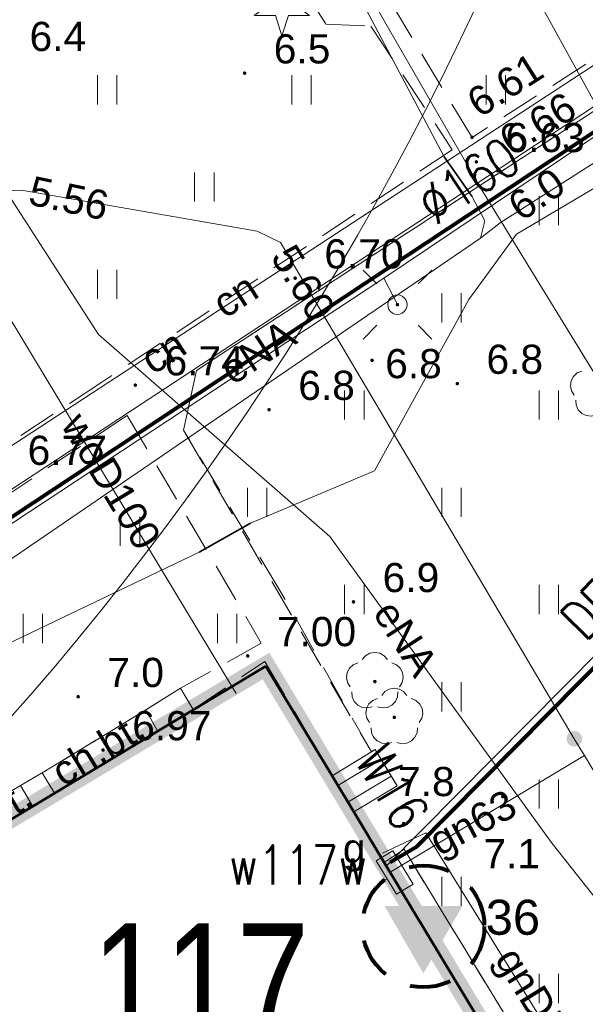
# Model space of a CAD drawing. Extents: x 5474185 to 5474933, y 5916077 to 5916824.
# Tile 175 of 256: x 5474675 to 5474689, y 5916253 to 5916278. Entities that reach past the tile are written whole.
import ezdxf
from ezdxf.enums import TextEntityAlignment as Align

# ---------------------------------------------------------------- set-up
doc = ezdxf.new("R2010")
doc.units = 0
doc.linetypes.add('216-500', pattern=[2.5, 1.5, -1])
doc.linetypes.add('PRZER2-1', pattern=[1.5, 1, -0.5])
for name, color, linetype, lineweight in [('GESBZO', 253, 'CONTINUOUS', 50), ('GESSCH', 253, 'CONTINUOUS', 18), ('GSPRDI', 253, 'CONTINUOUS', 18), ('GSPRDL', 253, 'CONTINUOUS', 18), ('GSPSHB', 253, 'CONTINUOUS', 18), ('GSPSHB_O', 253, 'CONTINUOUS', 18), ('GSPWPN', 253, 'CONTINUOUS', 13), ('GSPWPN_O', 253, 'CONTINUOUS', 13), ('GSPWPS', 253, 'CONTINUOUS', 13), ('GSPWPS_O', 253, 'CONTINUOUS', 13), ('GSSIIN', 253, 'CONTINUOUS', 18), ('GSSKOD', 253, 'CONTINUOUS', 18), ('GSSKOD_O', 253, 'CONTINUOUS', 18), ('GSSUTR', 254, 'CONTINUOUS', 18), ('GULCPR', 254, 'CONTINUOUS', 18), ('GULCPR_O', 254, 'CONTINUOUS', 18), ('GULEPR', 254, 'CONTINUOUS', 18), ('GULEPR_O', 254, 'CONTINUOUS', 18), ('GULGPR', 254, 'CONTINUOUS', 18), ('GULGPR_O', 254, 'CONTINUOUS', 18), ('GULLOB', 254, 'CONTINUOUS', 35), ('GULTPR', 254, 'CONTINUOUS', 18), ('GULWPR', 7, 'CONTINUOUS', 18), ('GULWPR_O', 254, 'CONTINUOUS', 18), ('GUPELA', 254, 'CONTINUOUS', 18), ('GUPGSG', 254, 'CONTINUOUS', 18), ('GUPGSG_O', 253, 'CONTINUOUS', 18), ('GUPGZA', 253, 'CONTINUOUS', 18), ('GUPPRZ_O', 40, 'CONTINUOUS', 18), ('IS HP zasięg', 251, 'CONTINUOUS', 20), ('IS ks', 34, 'CONTINUOUS', 40), ('IS opis', 7, 'CONTINUOUS', 20), ('IS w', 4, 'CONTINUOUS', 60), ('Sieć wodociągowa', 253, 'CONTINUOUS', 40)]:
    doc.layers.add(name, color=color, linetype=linetype, lineweight=lineweight)
doc.layers.add('I-SCIANA', color=12, linetype='CONTINUOUS')
doc.layers.add('w_Opis_PZ_2', color=7, linetype='CONTINUOUS')
doc.styles.add('Arial', font='arial.ttf')
doc.styles.get("Standard").update_dxf_attribs({"font": 'simplex.shx'})
doc.styles.add('STYLE3', font='arial.ttf', dxfattribs={"width": 0.8})

msp = doc.modelspace()

# ---------------------------------------------------------------- hatches: boundary and pattern name
at = {"layer": 'GSPRDL'}
for points in [[(5474683.82, 5916260.995), (5474683.806094, 5916260.997202), (5474683.79355, 5916261.003594), (5474683.783594, 5916261.01355), (5474683.777202, 5916261.026094), (5474683.775, 5916261.04), (5474683.777202, 5916261.053906), (5474683.783594, 5916261.06645), (5474683.79355, 5916261.076406), (5474683.806094, 5916261.082798), (5474683.82, 5916261.085), (5474683.833906, 5916261.082798), (5474683.84645, 5916261.076406), (5474683.856406, 5916261.06645), (5474683.862798, 5916261.053906), (5474683.865, 5916261.04), (5474683.862798, 5916261.026094), (5474683.856406, 5916261.01355), (5474683.84645, 5916261.003594), (5474683.833906, 5916260.997202)], [(5474684.32, 5916260.075), (5474684.306094, 5916260.077202), (5474684.29355, 5916260.083594), (5474684.283594, 5916260.09355), (5474684.277202, 5916260.106094), (5474684.275, 5916260.12), (5474684.277202, 5916260.133906), (5474684.283594, 5916260.14645), (5474684.29355, 5916260.156406), (5474684.306094, 5916260.162798), (5474684.32, 5916260.165), (5474684.333906, 5916260.162798), (5474684.34645, 5916260.156406), (5474684.356406, 5916260.14645), (5474684.362798, 5916260.133906), (5474684.365, 5916260.12), (5474684.362798, 5916260.106094), (5474684.356406, 5916260.09355), (5474684.34645, 5916260.083594), (5474684.333906, 5916260.077202)]]:
    msp.add_hatch(color=256, dxfattribs=at).paths.add_polyline_path(points)
at = {"layer": 'GSPSHB', "extrusion": (0, 0, -1)}
msp.add_hatch(color=256, dxfattribs=at).paths.add_polyline_path([(-5474685.07, 5916253.5353), (-5474686.07, 5916255.26735), (-5474684.07, 5916255.26735)])
at = {"layer": 'GSPWPN'}
for points in [[(5474680.47, 5916276.635), (5474680.458353, 5916276.636533), (5474680.4475, 5916276.641029), (5474680.43818, 5916276.64818), (5474680.431029, 5916276.6575), (5474680.426533, 5916276.668353), (5474680.425, 5916276.68), (5474680.426533, 5916276.691647), (5474680.431029, 5916276.7025), (5474680.43818, 5916276.71182), (5474680.4475, 5916276.718971), (5474680.458353, 5916276.723467), (5474680.47, 5916276.725), (5474680.481647, 5916276.723467), (5474680.4925, 5916276.718971), (5474680.50182, 5916276.71182), (5474680.508971, 5916276.7025), (5474680.513467, 5916276.691647), (5474680.515, 5916276.68), (5474680.513467, 5916276.668353), (5474680.508971, 5916276.6575), (5474680.50182, 5916276.64818), (5474680.4925, 5916276.641029), (5474680.481647, 5916276.636533)], [(5474683.75, 5916269.255), (5474683.738353, 5916269.256533), (5474683.7275, 5916269.261029), (5474683.71818, 5916269.26818), (5474683.711029, 5916269.2775), (5474683.706533, 5916269.288353), (5474683.705, 5916269.3), (5474683.706533, 5916269.311647), (5474683.711029, 5916269.3225), (5474683.71818, 5916269.33182), (5474683.7275, 5916269.338971), (5474683.738353, 5916269.343467), (5474683.75, 5916269.345), (5474683.761647, 5916269.343467), (5474683.7725, 5916269.338971), (5474683.78182, 5916269.33182), (5474683.788971, 5916269.3225), (5474683.793467, 5916269.311647), (5474683.795, 5916269.3), (5474683.793467, 5916269.288353), (5474683.788971, 5916269.2775), (5474683.78182, 5916269.26818), (5474683.7725, 5916269.261029), (5474683.761647, 5916269.256533)], [(5474685.94, 5916268.655), (5474685.928353, 5916268.656533), (5474685.9175, 5916268.661029), (5474685.90818, 5916268.66818), (5474685.901029, 5916268.6775), (5474685.896533, 5916268.688353), (5474685.895, 5916268.7), (5474685.896533, 5916268.711647), (5474685.901029, 5916268.7225), (5474685.90818, 5916268.73182), (5474685.9175, 5916268.738971), (5474685.928353, 5916268.743467), (5474685.94, 5916268.745), (5474685.951647, 5916268.743467), (5474685.9625, 5916268.738971), (5474685.97182, 5916268.73182), (5474685.978971, 5916268.7225), (5474685.983467, 5916268.711647), (5474685.985, 5916268.7), (5474685.983467, 5916268.688353), (5474685.978971, 5916268.6775), (5474685.97182, 5916268.66818), (5474685.9625, 5916268.661029), (5474685.951647, 5916268.656533)], [(5474681.1, 5916267.985), (5474681.088353, 5916267.986533), (5474681.0775, 5916267.991029), (5474681.06818, 5916267.99818), (5474681.061029, 5916268.0075), (5474681.056533, 5916268.018353), (5474681.055, 5916268.03), (5474681.056533, 5916268.041647), (5474681.061029, 5916268.0525), (5474681.06818, 5916268.06182), (5474681.0775, 5916268.068971), (5474681.088353, 5916268.073467), (5474681.1, 5916268.075), (5474681.111647, 5916268.073467), (5474681.1225, 5916268.068971), (5474681.13182, 5916268.06182), (5474681.138971, 5916268.0525), (5474681.143467, 5916268.041647), (5474681.145, 5916268.03), (5474681.143467, 5916268.018353), (5474681.138971, 5916268.0075), (5474681.13182, 5916267.99818), (5474681.1225, 5916267.991029), (5474681.111647, 5916267.986533)], [(5474683.27, 5916263.045), (5474683.258353, 5916263.046533), (5474683.2475, 5916263.051029), (5474683.23818, 5916263.05818), (5474683.231029, 5916263.0675), (5474683.226533, 5916263.078353), (5474683.225, 5916263.09), (5474683.226533, 5916263.101647), (5474683.231029, 5916263.1125), (5474683.23818, 5916263.12182), (5474683.2475, 5916263.128971), (5474683.258353, 5916263.133467), (5474683.27, 5916263.135), (5474683.281647, 5916263.133467), (5474683.2925, 5916263.128971), (5474683.30182, 5916263.12182), (5474683.308971, 5916263.1125), (5474683.313467, 5916263.101647), (5474683.315, 5916263.09), (5474683.313467, 5916263.078353), (5474683.308971, 5916263.0675), (5474683.30182, 5916263.05818), (5474683.2925, 5916263.051029), (5474683.281647, 5916263.046533)], [(5474676.19, 5916260.605), (5474676.178353, 5916260.606533), (5474676.1675, 5916260.611029), (5474676.15818, 5916260.61818), (5474676.151029, 5916260.6275), (5474676.146533, 5916260.638353), (5474676.145, 5916260.65), (5474676.146533, 5916260.661647), (5474676.151029, 5916260.6725), (5474676.15818, 5916260.68182), (5474676.1675, 5916260.688971), (5474676.178353, 5916260.693467), (5474676.19, 5916260.695), (5474676.201647, 5916260.693467), (5474676.2125, 5916260.688971), (5474676.22182, 5916260.68182), (5474676.228971, 5916260.6725), (5474676.233467, 5916260.661647), (5474676.235, 5916260.65), (5474676.233467, 5916260.638353), (5474676.228971, 5916260.6275), (5474676.22182, 5916260.61818), (5474676.2125, 5916260.611029), (5474676.201647, 5916260.606533)], [(5474687.11, 5916258.035), (5474687.098353, 5916258.036533), (5474687.0875, 5916258.041029), (5474687.07818, 5916258.04818), (5474687.071029, 5916258.0575), (5474687.066533, 5916258.068353), (5474687.065, 5916258.08), (5474687.066533, 5916258.091647), (5474687.071029, 5916258.1025), (5474687.07818, 5916258.11182), (5474687.0875, 5916258.118971), (5474687.098353, 5916258.123467), (5474687.11, 5916258.125), (5474687.121647, 5916258.123467), (5474687.1325, 5916258.118971), (5474687.14182, 5916258.11182), (5474687.148971, 5916258.1025), (5474687.153467, 5916258.091647), (5474687.155, 5916258.08), (5474687.153467, 5916258.068353), (5474687.148971, 5916258.0575), (5474687.14182, 5916258.04818), (5474687.1325, 5916258.041029), (5474687.121647, 5916258.036533)], [(5474684.56, 5916257.345), (5474684.548353, 5916257.346533), (5474684.5375, 5916257.351029), (5474684.52818, 5916257.35818), (5474684.521029, 5916257.3675), (5474684.516533, 5916257.378353), (5474684.515, 5916257.39), (5474684.516533, 5916257.401647), (5474684.521029, 5916257.4125), (5474684.52818, 5916257.42182), (5474684.5375, 5916257.428971), (5474684.548353, 5916257.433467), (5474684.56, 5916257.435), (5474684.571647, 5916257.433467), (5474684.5825, 5916257.428971), (5474684.59182, 5916257.42182), (5474684.598971, 5916257.4125), (5474684.603467, 5916257.401647), (5474684.605, 5916257.39), (5474684.603467, 5916257.378353), (5474684.598971, 5916257.3675), (5474684.59182, 5916257.35818), (5474684.5825, 5916257.351029), (5474684.571647, 5916257.346533)]]:
    msp.add_hatch(color=256, dxfattribs=at).paths.add_polyline_path(points)
at = {"layer": 'GSPWPS'}
for points in [[(5474686.32, 5916274.985), (5474686.308353, 5916274.986533), (5474686.2975, 5916274.991029), (5474686.28818, 5916274.99818), (5474686.281029, 5916275.0075), (5474686.276533, 5916275.018353), (5474686.275, 5916275.03), (5474686.276533, 5916275.041647), (5474686.281029, 5916275.0525), (5474686.28818, 5916275.06182), (5474686.2975, 5916275.068971), (5474686.308353, 5916275.073467), (5474686.32, 5916275.075), (5474686.331647, 5916275.073467), (5474686.3425, 5916275.068971), (5474686.35182, 5916275.06182), (5474686.358971, 5916275.0525), (5474686.363467, 5916275.041647), (5474686.365, 5916275.03), (5474686.363467, 5916275.018353), (5474686.358971, 5916275.0075), (5474686.35182, 5916274.99818), (5474686.3425, 5916274.991029), (5474686.331647, 5916274.986533)], [(5474686.43, 5916274.355), (5474686.418353, 5916274.356533), (5474686.4075, 5916274.361029), (5474686.39818, 5916274.36818), (5474686.391029, 5916274.3775), (5474686.386533, 5916274.388353), (5474686.385, 5916274.4), (5474686.386533, 5916274.411647), (5474686.391029, 5916274.4225), (5474686.39818, 5916274.43182), (5474686.4075, 5916274.438971), (5474686.418353, 5916274.443467), (5474686.43, 5916274.445), (5474686.441647, 5916274.443467), (5474686.4525, 5916274.438971), (5474686.46182, 5916274.43182), (5474686.468971, 5916274.4225), (5474686.473467, 5916274.411647), (5474686.475, 5916274.4), (5474686.473467, 5916274.388353), (5474686.468971, 5916274.3775), (5474686.46182, 5916274.36818), (5474686.4525, 5916274.361029), (5474686.441647, 5916274.356533)], [(5474686.98, 5916274.125), (5474686.968353, 5916274.126533), (5474686.9575, 5916274.131029), (5474686.94818, 5916274.13818), (5474686.941029, 5916274.1475), (5474686.936533, 5916274.158353), (5474686.935, 5916274.17), (5474686.936533, 5916274.181647), (5474686.941029, 5916274.1925), (5474686.94818, 5916274.20182), (5474686.9575, 5916274.208971), (5474686.968353, 5916274.213467), (5474686.98, 5916274.215), (5474686.991647, 5916274.213467), (5474687.0025, 5916274.208971), (5474687.01182, 5916274.20182), (5474687.018971, 5916274.1925), (5474687.023467, 5916274.181647), (5474687.025, 5916274.17), (5474687.023467, 5916274.158353), (5474687.018971, 5916274.1475), (5474687.01182, 5916274.13818), (5474687.0025, 5916274.131029), (5474686.991647, 5916274.126533)], [(5474681.77, 5916271.365), (5474681.758353, 5916271.366533), (5474681.7475, 5916271.371029), (5474681.73818, 5916271.37818), (5474681.731029, 5916271.3875), (5474681.726533, 5916271.398353), (5474681.725, 5916271.41), (5474681.726533, 5916271.421647), (5474681.731029, 5916271.4325), (5474681.73818, 5916271.44182), (5474681.7475, 5916271.448971), (5474681.758353, 5916271.453467), (5474681.77, 5916271.455), (5474681.781647, 5916271.453467), (5474681.7925, 5916271.448971), (5474681.80182, 5916271.44182), (5474681.808971, 5916271.4325), (5474681.813467, 5916271.421647), (5474681.815, 5916271.41), (5474681.813467, 5916271.398353), (5474681.808971, 5916271.3875), (5474681.80182, 5916271.37818), (5474681.7925, 5916271.371029), (5474681.781647, 5916271.366533)], [(5474677.66, 5916268.615), (5474677.648353, 5916268.616533), (5474677.6375, 5916268.621029), (5474677.62818, 5916268.62818), (5474677.621029, 5916268.6375), (5474677.616533, 5916268.648353), (5474677.615, 5916268.66), (5474677.616533, 5916268.671647), (5474677.621029, 5916268.6825), (5474677.62818, 5916268.69182), (5474677.6375, 5916268.698971), (5474677.648353, 5916268.703467), (5474677.66, 5916268.705), (5474677.671647, 5916268.703467), (5474677.6825, 5916268.698971), (5474677.69182, 5916268.69182), (5474677.698971, 5916268.6825), (5474677.703467, 5916268.671647), (5474677.705, 5916268.66), (5474677.703467, 5916268.648353), (5474677.698971, 5916268.6375), (5474677.69182, 5916268.62818), (5474677.6825, 5916268.621029), (5474677.671647, 5916268.616533)], [(5474680.55, 5916261.655), (5474680.538353, 5916261.656533), (5474680.5275, 5916261.661029), (5474680.51818, 5916261.66818), (5474680.511029, 5916261.6775), (5474680.506533, 5916261.688353), (5474680.505, 5916261.7), (5474680.506533, 5916261.711647), (5474680.511029, 5916261.7225), (5474680.51818, 5916261.73182), (5474680.5275, 5916261.738971), (5474680.538353, 5916261.743467), (5474680.55, 5916261.745), (5474680.561647, 5916261.743467), (5474680.5725, 5916261.738971), (5474680.58182, 5916261.73182), (5474680.588971, 5916261.7225), (5474680.593467, 5916261.711647), (5474680.595, 5916261.7), (5474680.593467, 5916261.688353), (5474680.588971, 5916261.6775), (5474680.58182, 5916261.66818), (5474680.5725, 5916261.661029), (5474680.561647, 5916261.656533)], [(5474676.83, 5916259.235), (5474676.818353, 5916259.236533), (5474676.8075, 5916259.241029), (5474676.79818, 5916259.24818), (5474676.791029, 5916259.2575), (5474676.786533, 5916259.268353), (5474676.785, 5916259.28), (5474676.786533, 5916259.291647), (5474676.791029, 5916259.3025), (5474676.79818, 5916259.31182), (5474676.8075, 5916259.318971), (5474676.818353, 5916259.323467), (5474676.83, 5916259.325), (5474676.841647, 5916259.323467), (5474676.8525, 5916259.318971), (5474676.86182, 5916259.31182), (5474676.868971, 5916259.3025), (5474676.873467, 5916259.291647), (5474676.875, 5916259.28), (5474676.873467, 5916259.268353), (5474676.868971, 5916259.2575), (5474676.86182, 5916259.24818), (5474676.8525, 5916259.241029), (5474676.841647, 5916259.236533)]]:
    msp.add_hatch(color=256, dxfattribs=at).paths.add_polyline_path(points)
at = {"layer": 'GUPELA', "extrusion": (0, 0, -1)}
msp.add_hatch(color=256, dxfattribs=at).paths.add_polyline_path([(-5474684.402013, 5916270.685045), (-5474684.413788, 5916270.687164), (-5474684.424849, 5916270.692483), (-5474684.433417, 5916270.699862), (-5474684.440557, 5916270.710503), (-5474684.444323, 5916270.722223), (-5474684.444986, 5916270.731113), (-5474684.443117, 5916270.742881), (-5474684.438133, 5916270.753893), (-5474684.430065, 5916270.763482), (-5474684.421281, 5916270.76965), (-5474684.411881, 5916270.773403), (-5474684.398913, 5916270.774987), (-5474684.386551, 5916270.772943), (-5474684.375521, 5916270.76776), (-5474684.365236, 5916270.758574), (-5474684.358715, 5916270.747903), (-5474684.355468, 5916270.736476), (-5474684.35539, 5916270.724091), (-5474684.35813, 5916270.71351), (-5474684.363133, 5916270.704196), (-5474684.370459, 5916270.696054), (-5474684.379534, 5916270.689923), (-5474684.39018, 5916270.686084)])
at = {"layer": 'GUPGZA'}
msp.add_hatch(color=256, dxfattribs=at).paths.add_polyline_path([(5474688.95, 5916259.37), (5474688.898236, 5916259.376815), (5474688.85, 5916259.396795), (5474688.808579, 5916259.428579), (5474688.776795, 5916259.47), (5474688.756815, 5916259.518236), (5474688.75, 5916259.57), (5474688.756815, 5916259.621764), (5474688.776795, 5916259.67), (5474688.808579, 5916259.711421), (5474688.85, 5916259.743205), (5474688.898236, 5916259.763185), (5474688.95, 5916259.77), (5474689.001764, 5916259.763185), (5474689.05, 5916259.743205), (5474689.091421, 5916259.711421), (5474689.123205, 5916259.67), (5474689.143185, 5916259.621764), (5474689.15, 5916259.57), (5474689.143185, 5916259.518236), (5474689.123205, 5916259.47), (5474689.091421, 5916259.428579), (5474689.05, 5916259.396795), (5474689.001764, 5916259.376815)])

# ---------------------------------------------------------------- linework, layer by layer
at = {"layer": 'GESBZO', "linetype": 'Continuous', "lineweight": 53}
for p, q in [((5474681.02, 5916261.44, 10.18), (5474672.98, 5916256.61, 10.18)), ((5474682.72, 5916258.62, 10.18), (5474681.02, 5916261.44, 10.18)), ((5474683.28, 5916257.69, 10.18), (5474682.72, 5916258.62, 10.18)), ((5474684.06, 5916256.39, 10.18), (5474683.28, 5916257.69, 10.18)), ((5474686.9, 5916251.68, 10.18), (5474684.06, 5916256.39, 10.18))]:
    msp.add_line(p, q, dxfattribs=at)
at = {"layer": 'GESSCH', "linetype": 'Continuous', "lineweight": 13}
for p, q in [((5474682.72, 5916258.62, 10.18), (5474683.83, 5916259.29, 10.18)), ((5474683.83, 5916259.29, 10.18), (5474684.39, 5916258.36, 10.18)), ((5474683.28, 5916257.69, 10.18), (5474682.72, 5916258.62, 10.18)), ((5474684.39, 5916258.36, 10.18), (5474683.28, 5916257.69, 10.18))]:
    msp.add_line(p, q, dxfattribs=at)
at = {"layer": 'GESSCH', "linetype": 'Continuous', "lineweight": 18, "elevation": 10.18, "flags": 128}
for points in [[(5474683.98175, 5916259.037986), (5474682.871038, 5916258.36917)], [(5474684.239675, 5916258.609647), (5474683.128962, 5916257.94083)]]:
    msp.add_lwpolyline(points, dxfattribs=at)
at = {"layer": 'GSPRDI', "elevation": 10.12, "flags": 128}
msp.add_lwpolyline([(5474681.702471, 5916278.478531), (5474682.143338, 5916278.158222), (5474681.598396, 5916278.158222), (5474681.43, 5916277.639952), (5474681.261604, 5916278.158222), (5474680.716662, 5916278.158222), (5474681.157529, 5916278.478531), (5474680.989133, 5916278.996801), (5474681.43, 5916278.676493), (5474681.870867, 5916278.996801), (5474681.702471, 5916278.478531)], close=True, dxfattribs=at)
at = {"layer": 'GSPRDL', "elevation": 10.12, "flags": 128}
for points in [[(5474688.944031, 5916268.405674), (5474688.87542, 5916268.515999), (5474688.848571, 5916268.643115), (5474688.866708, 5916268.771763), (5474688.927652, 5916268.886501), (5474689.02409, 5916268.973559), (5474689.144445, 5916269.022485)], [(5474689.511227, 5916267.893649), (5474689.385099, 5916267.862488), (5474689.255908, 5916267.876234), (5474689.139161, 5916267.933237), (5474689.048871, 5916268.026655), (5474688.995875, 5916268.145275), (5474688.986535, 5916268.274859)], [(5474683.495723, 5916261.603333), (5474683.579447, 5916261.702679), (5474683.692044, 5916261.767494), (5474683.82, 5916261.79), (5474683.947956, 5916261.767494), (5474684.060553, 5916261.702679), (5474684.144277, 5916261.603333)], [(5474683.184031, 5916260.905674), (5474683.11542, 5916261.015999), (5474683.088571, 5916261.143115), (5474683.106708, 5916261.271763), (5474683.167652, 5916261.386501), (5474683.26409, 5916261.473559), (5474683.384445, 5916261.522485)], [(5474684.255555, 5916261.522485), (5474684.37591, 5916261.473559), (5474684.472348, 5916261.386501), (5474684.533292, 5916261.271763), (5474684.551429, 5916261.143115), (5474684.52458, 5916261.015999), (5474684.455969, 5916260.905674)], [(5474683.751227, 5916260.393649), (5474683.625099, 5916260.362488), (5474683.495908, 5916260.376234), (5474683.379161, 5916260.433237), (5474683.288871, 5916260.526655), (5474683.235875, 5916260.645275), (5474683.226535, 5916260.774859)], [(5474684.413465, 5916260.774859), (5474684.404125, 5916260.645275), (5474684.351129, 5916260.526655), (5474684.260839, 5916260.433237), (5474684.144092, 5916260.376234), (5474684.014901, 5916260.362488), (5474683.888773, 5916260.393649)], [(5474683.995723, 5916260.683333), (5474684.079447, 5916260.782679), (5474684.192044, 5916260.847494), (5474684.32, 5916260.87), (5474684.447956, 5916260.847494), (5474684.560553, 5916260.782679), (5474684.644277, 5916260.683333)], [(5474683.684031, 5916259.985674), (5474683.61542, 5916260.095999), (5474683.588571, 5916260.223115), (5474683.606708, 5916260.351763), (5474683.667652, 5916260.466501), (5474683.76409, 5916260.553559), (5474683.884445, 5916260.602485)], [(5474684.755555, 5916260.602485), (5474684.87591, 5916260.553559), (5474684.972348, 5916260.466501), (5474685.033292, 5916260.351763), (5474685.051429, 5916260.223115), (5474685.02458, 5916260.095999), (5474684.955969, 5916259.985674)], [(5474684.251227, 5916259.473649), (5474684.125099, 5916259.442488), (5474683.995908, 5916259.456234), (5474683.879161, 5916259.513237), (5474683.788871, 5916259.606655), (5474683.735875, 5916259.725275), (5474683.726535, 5916259.854859)], [(5474684.913465, 5916259.854859), (5474684.904125, 5916259.725275), (5474684.851129, 5916259.606655), (5474684.760839, 5916259.513237), (5474684.644092, 5916259.456234), (5474684.514901, 5916259.442488), (5474684.388773, 5916259.473649)]]:
    msp.add_lwpolyline(points, dxfattribs=at)
at = {"layer": 'GSSIIN', "linetype": 'Continuous', "lineweight": 13}
for p, q in [((5474677.93, 5916260.31, 10.18), (5474678.82, 5916260.87, 10.18)), ((5474678.82, 5916260.87, 10.18), (5474679.15, 5916260.32, 10.18)), ((5474678.23, 5916259.77, 10.18), (5474677.93, 5916260.31, 10.18)), ((5474679.15, 5916260.32, 10.18), (5474678.23, 5916259.77, 10.18)), ((5474674.71, 5916258.37, 10.18), (5474675.26, 5916258.69, 10.18)), ((5474675.26, 5916258.69, 10.18), (5474675.58, 5916258.17, 10.18)), ((5474675.02, 5916257.83, 10.18), (5474674.71, 5916258.37, 10.18)), ((5474675.58, 5916258.17, 10.18), (5474675.02, 5916257.83, 10.18))]:
    msp.add_line(p, q, dxfattribs=at)
at = {"layer": 'GSSKOD', "linetype": 'PRZER2-1', "lineweight": 13}
for p, q in [((5474694.29, 5916280.15, 10.18), (5474686.32, 5916275.03, 10.18)), ((5474682.02, 5916278.79, 10.18), (5474682.56, 5916277.94, 10.18)), ((5474686.32, 5916275.03, 10.18), (5474684.35, 5916278.3, 10.18)), ((5474682.56, 5916277.94, 10.18), (5474683.72, 5916277.89, 10.18)), ((5474683.72, 5916277.89, 10.18), (5474685.81, 5916274.71, 10.18)), ((5474679.23, 5916269.04, 10.18), (5474692.21, 5916277.5, 10.18)), ((5474685.81, 5916274.71, 10.18), (5474676.8, 5916268.74, 10.18)), ((5474678.9, 5916267.5, 10.18), (5474679.23, 5916269.04, 10.18)), ((5474676.8, 5916268.74, 10.18), (5474669.59, 5916263.98, 10.18)), ((5474669.16, 5916262.39, 10.18), (5474677.45, 5916267.88, 10.18)), ((5474677.45, 5916267.88, 10.18), (5474680.9, 5916262.03, 10.18)), ((5474681.38, 5916263.38, 10.18), (5474678.9, 5916267.5, 10.18)), ((5474683.73, 5916259.23, 10.18), (5474681.38, 5916263.38, 10.18)), ((5474680.9, 5916262.03, 10.18), (5474678.82, 5916260.87, 10.18)), ((5474679.15, 5916260.32, 10.18), (5474680.99, 5916261.56, 10.18)), ((5474680.99, 5916261.56, 10.18), (5474682.72, 5916258.62, 10.18)), ((5474678.82, 5916260.87, 10.18), (5474679.15, 5916260.32, 10.18)), ((5474675.26, 5916258.69, 10.18), (5474677.93, 5916260.31, 10.18)), ((5474677.93, 5916260.31, 10.18), (5474678.23, 5916259.77, 10.18)), ((5474678.23, 5916259.77, 10.18), (5474675.58, 5916258.17, 10.18)), ((5474682.72, 5916258.62, 10.18), (5474683.73, 5916259.23, 10.18)), ((5474675.58, 5916258.17, 10.18), (5474675.26, 5916258.69, 10.18)), ((5474672.65, 5916257.16, 10.18), (5474674.71, 5916258.37, 10.18)), ((5474674.71, 5916258.37, 10.18), (5474675.02, 5916257.83, 10.18)), ((5474675.02, 5916257.83, 10.18), (5474672.98, 5916256.61, 10.18)), ((5474684.57, 5916256.73, 10.18), (5474684.06, 5916256.39, 10.18)), ((5474687.71, 5916251.58, 10.18), (5474684.57, 5916256.73, 10.18)), ((5474684.06, 5916256.39, 10.18), (5474686.9, 5916251.68, 10.18))]:
    msp.add_line(p, q, dxfattribs=at)
at = {"layer": 'GSSUTR', "linetype": 'PRZER2-1', "lineweight": 13}
for p, q in [((5474692.21, 5916277.5, 10.1), (5474679.23, 5916269.04, 10.1)), ((5474679.23, 5916269.04, 10.1), (5474678.9, 5916267.5, 10.1)), ((5474669.16, 5916262.39, 10.1), (5474677.45, 5916267.88, 10.1)), ((5474677.45, 5916267.88, 10.1), (5474680.9, 5916262.03, 10.1)), ((5474678.9, 5916267.5, 10.1), (5474683.73, 5916259.23, 10.1)), ((5474680.9, 5916262.03, 10.1), (5474678.82, 5916260.87, 10.1)), ((5474678.82, 5916260.87, 10.1), (5474677.93, 5916260.31, 10.1)), ((5474677.93, 5916260.31, 10.1), (5474675.26, 5916258.69, 10.1)), ((5474683.73, 5916259.23, 10.1), (5474683.83, 5916259.29, 10.1)), ((5474683.83, 5916259.29, 10.1), (5474684.39, 5916258.36, 10.1)), ((5474675.26, 5916258.69, 10.1), (5474674.71, 5916258.37, 10.1)), ((5474674.71, 5916258.37, 10.1), (5474672.65, 5916257.16, 10.1)), ((5474684.39, 5916258.36, 10.1), (5474683.28, 5916257.69, 10.1)), ((5474683.28, 5916257.69, 10.1), (5474684.06, 5916256.39, 10.1)), ((5474684.06, 5916256.39, 10.1), (5474684.57, 5916256.73, 10.1)), ((5474684.57, 5916256.73, 10.1), (5474687.71, 5916251.58, 10.1))]:
    msp.add_line(p, q, dxfattribs=at)
at = {"layer": 'GSSUTR', "elevation": 10.1, "flags": 128}
for points in [[(5474676.68334, 5916276.628045), (5474676.68334, 5916275.878045)], [(5474677.18334, 5916275.878045), (5474677.18334, 5916276.628045)], [(5474681.68334, 5916276.628045), (5474681.68334, 5916275.878045)], [(5474682.18334, 5916275.878045), (5474682.18334, 5916276.628045)], [(5474686.68334, 5916276.628045), (5474686.68334, 5916275.878045)], [(5474687.18334, 5916275.878045), (5474687.18334, 5916276.628045)], [(5474679.18334, 5916274.128045), (5474679.18334, 5916273.378045)], [(5474679.68334, 5916273.378045), (5474679.68334, 5916274.128045)], [(5474688.04334, 5916273.524198), (5474688.04334, 5916272.774198)], [(5474688.54334, 5916272.774198), (5474688.54334, 5916273.524198)], [(5474676.68334, 5916271.628045), (5474676.68334, 5916270.878045)], [(5474677.18334, 5916270.878045), (5474677.18334, 5916271.628045)], [(5474685.54334, 5916271.024198), (5474685.54334, 5916270.274198)], [(5474686.04334, 5916270.274198), (5474686.04334, 5916271.024198)], [(5474683.04334, 5916268.524198), (5474683.04334, 5916267.774198)], [(5474683.54334, 5916267.774198), (5474683.54334, 5916268.524198)], [(5474688.04334, 5916268.524198), (5474688.04334, 5916267.774198)], [(5474688.54334, 5916267.774198), (5474688.54334, 5916268.524198)], [(5474680.54334, 5916266.024198), (5474680.54334, 5916265.274198)], [(5474681.04334, 5916265.274198), (5474681.04334, 5916266.024198)], [(5474685.54334, 5916266.024198), (5474685.54334, 5916265.274198)], [(5474686.04334, 5916265.274198), (5474686.04334, 5916266.024198)], [(5474677.27334, 5916265.278426), (5474677.27334, 5916264.528426)], [(5474677.77334, 5916264.528426), (5474677.77334, 5916265.278426)], [(5474683.04334, 5916263.524198), (5474683.04334, 5916262.774198)], [(5474683.54334, 5916262.774198), (5474683.54334, 5916263.524198)], [(5474688.04334, 5916263.524198), (5474688.04334, 5916262.774198)], [(5474688.54334, 5916262.774198), (5474688.54334, 5916263.524198)], [(5474674.77334, 5916262.778426), (5474674.77334, 5916262.028426)], [(5474675.27334, 5916262.028426), (5474675.27334, 5916262.778426)], [(5474679.77334, 5916262.778426), (5474679.77334, 5916262.028426)], [(5474680.27334, 5916262.028426), (5474680.27334, 5916262.778426)], [(5474685.54334, 5916261.024198), (5474685.54334, 5916260.274198)], [(5474686.04334, 5916260.274198), (5474686.04334, 5916261.024198)], [(5474688.04334, 5916258.524198), (5474688.04334, 5916257.774198)], [(5474688.54334, 5916257.774198), (5474688.54334, 5916258.524198)], [(5474685.54334, 5916256.024198), (5474685.54334, 5916255.274198)], [(5474686.04334, 5916255.274198), (5474686.04334, 5916256.024198)], [(5474688.04334, 5916253.524198), (5474688.04334, 5916252.774198)], [(5474688.54334, 5916252.774198), (5474688.54334, 5916253.524198)]]:
    msp.add_lwpolyline(points, dxfattribs=at)
at = {"layer": 'GULCPR', "linetype": 'Continuous', "lineweight": 13}
for p, q in [((5474713.26, 5916292.45, 10.14), (5474668.32, 5916263.08, 10.14)), ((5474702.26, 5916284.23, 10.14), (5474668.65, 5916262.16, 10.14))]:
    msp.add_line(p, q, dxfattribs=at)
at = {"layer": 'GULEPR', "linetype": 'Continuous', "lineweight": 13}
for p, q in [((5474676.26, 5916291.57, 10.14), (5474686.54, 5916273.73, 10.14)), ((5474689.52, 5916275.84, 10.14), (5474682.88, 5916287.94, 10.14)), ((5474701.48, 5916283.11, 10.14), (5474684.05, 5916271.41, 10.14)), ((5474682.49, 5916280.41, 10.14), (5474685.6, 5916274.53, 10.14)), ((5474670.75, 5916279.2, 10.14), (5474676.71, 5916269.96, 10.14)), ((5474687.04, 5916272.83, 10.14), (5474695.79, 5916278.43, 10.14)), ((5474685.6, 5916274.53, 10.14), (5474686.31, 5916273.52, 10.14)), ((5474686.54, 5916273.73, 10.14), (5474693.08, 5916263.06, 10.14)), ((5474686.31, 5916273.52, 10.14), (5474686.65, 5916272.88, 10.14)), ((5474686.65, 5916272.88, 10.14), (5474686.54, 5916272.44, 10.14)), ((5474686.54, 5916272.44, 10.14), (5474687.04, 5916272.83, 10.14)), ((5474671.26, 5916262, 10.14), (5474686.54, 5916272.44, 10.14)), ((5474671.13, 5916262.9, 10.14), (5474684.05, 5916271.41, 10.14)), ((5474676.71, 5916269.96, 10.14), (5474682.66, 5916264.77, 10.14)), ((5474682.66, 5916264.77, 10.14), (5474688.38, 5916256.88, 10.14))]:
    msp.add_line(p, q, dxfattribs=at)
at = {"layer": 'GULEPR', "linetype": 'Continuous', "lineweight": 18, "elevation": 10.14, "flags": 128}
for points in [[(5474684.05, 5916271.41), (5474684.4, 5916270.73)], [(5474688.38, 5916256.88), (5474696.45, 5916246.7)]]:
    msp.add_lwpolyline(points, dxfattribs=at)
at = {"layer": 'GULGPR', "linetype": 'Continuous', "lineweight": 13}
for p, q in [((5474674.73, 5916273.67, 10.14), (5474673.59, 5916273.63, 10.14)), ((5474680.79, 5916272.62, 10.14), (5474674.73, 5916273.67, 10.14)), ((5474681.39, 5916272.33, 10.14), (5474680.79, 5916272.62, 10.14)), ((5474688.95, 5916259.57, 10.14), (5474681.39, 5916272.33, 10.14)), ((5474689.21, 5916259.14, 10.14), (5474688.95, 5916259.57, 10.14)), ((5474684.21, 5916256.14, 10.14), (5474689.21, 5916259.14, 10.14)), ((5474689.21, 5916259.14, 10.14), (5474692.46, 5916253.69, 10.14)), ((5474684.02, 5916256.63, 10.14), (5474685.13, 5916257.15, 10.14)), ((5474685.13, 5916257.15, 10.14), (5474692.75, 5916244.86, 10.14))]:
    msp.add_line(p, q, dxfattribs=at)
at = {"layer": 'GULLOB', "linetype": 'Continuous', "lineweight": 35, "elevation": 10.12, "flags": 128}
for points in [[(5474686.31, 5916273.52), (5474685.6, 5916274.53)], [(5474680.62, 5916265.11), (5474679.3, 5916264.37)]]:
    msp.add_lwpolyline(points, dxfattribs=at)
at = {"layer": 'GULTPR', "linetype": 'Continuous', "lineweight": 13}
for p, q in [((5474690.54, 5916274.37, 10.14), (5474687.46, 5916272.54, 10.14)), ((5474687.46, 5916272.54, 10.14), (5474686.24, 5916270.86, 10.14)), ((5474686.24, 5916270.86, 10.14), (5474683.81, 5916266.46, 10.14)), ((5474683.81, 5916266.46, 10.14), (5474680.62, 5916265.11, 10.14)), ((5474680.62, 5916265.11, 10.14), (5474679.3, 5916264.37, 10.14)), ((5474679.3, 5916264.37, 10.14), (5474670.88, 5916260.33, 10.14))]:
    msp.add_line(p, q, dxfattribs=at)
at = {"layer": 'GULWPR', "linetype": 'Continuous', "lineweight": 18, "elevation": 10.14, "flags": 128}
for points in [[(5474680.25, 5916260.73), (5474673.7, 5916271.57)], [(5474696.9, 5916269.2), (5474684.12, 5916256.3)]]:
    msp.add_lwpolyline(points, dxfattribs=at)
at = {"layer": 'GUPELA', "elevation": 10.15, "flags": 128}
for points in [[(5474683.516117, 5916271.613883), (5474683.86967, 5916271.26033)], [(5474685.283883, 5916271.613883), (5474684.93033, 5916271.26033)], [(5474683.516117, 5916269.846117), (5474683.86967, 5916270.19967)], [(5474685.283883, 5916269.846117), (5474684.93033, 5916270.19967)]]:
    msp.add_lwpolyline(points, dxfattribs=at)
at = {"layer": 'GUPELA', "elevation": 10.16, "flags": 128}
msp.add_lwpolyline([(5474684.4, 5916270.98), (5474684.464705, 5916270.971481), (5474684.525, 5916270.946506), (5474684.576777, 5916270.906777), (5474684.616506, 5916270.855), (5474684.641481, 5916270.794705), (5474684.65, 5916270.73), (5474684.641481, 5916270.665295), (5474684.616506, 5916270.605), (5474684.576777, 5916270.553223), (5474684.525, 5916270.513494), (5474684.464705, 5916270.488519), (5474684.4, 5916270.48), (5474684.335295, 5916270.488519), (5474684.275, 5916270.513494), (5474684.223223, 5916270.553223), (5474684.183494, 5916270.605), (5474684.158519, 5916270.665295), (5474684.15, 5916270.73), (5474684.158519, 5916270.794705), (5474684.183494, 5916270.855), (5474684.223223, 5916270.906777), (5474684.275, 5916270.946506), (5474684.335295, 5916270.971481), (5474684.4, 5916270.98)], close=True, dxfattribs=at)
at = {"layer": 'GUPGSG'}
msp.add_3dface([(5474683.857725, 5916256.429092, 10.16), (5474684.285909, 5916256.687275, 10.16), (5474684.802275, 5916255.830908, 10.16), (5474684.374091, 5916255.572725, 10.16)], dxfattribs=at)
at = {"layer": 'I-SCIANA', "const_width": 0.5, "elevation": 10.18}
msp.add_lwpolyline([(5474664.65114, 5916251.677438), (5474681.02, 5916261.44), (5474686.9, 5916251.68), (5474670.633054, 5916241.741207)], close=True, dxfattribs=at)
at = {"layer": 'IS HP zasięg', "lineweight": 20, "ltscale": 0.7}
msp.add_circle((5474618.317819, 5916309.855134, 10.16), 75, dxfattribs=at)
at = {"layer": 'IS HP zasięg', "lineweight": 15, "ltscale": 0.7}
msp.add_circle((5474680.96, 5916236.9), 75, dxfattribs=at)
msp.add_circle((5474680.96, 5916236.9), 75, dxfattribs=at)
at = {"layer": 'IS ks', "lineweight": 80, "ltscale": 0.7}
msp.add_line((5474670.27334, 5916262.496615, 10.14), (5474710.864577, 5916289.331577, 10.164064), dxfattribs=at)
at = {"layer": 'IS w', "lineweight": 80, "ltscale": 0.7}
for p, q in [((5474684.897514, 5916256.800641), (5474696.784851, 5916268.799596)), ((5474684.211336, 5916256.393953, 10.12), (5474684.897514, 5916256.800641, 10.12))]:
    msp.add_line(p, q, dxfattribs=at)
at = {"layer": 'Sieć wodociągowa', "linetype": '216-500', "lineweight": 80, "ltscale": 0.7}
msp.add_circle((5474685.070108, 5916254.747325), 1.565561, dxfattribs=at)

# ---------------------------------------------------------------- texts
at = {"layer": 'GSPSHB_O', "linetype": 'Continuous', "lineweight": 0, "style": 'Arial'}
msp.add_text('36', height=0.9, dxfattribs=at).set_placement((5474686.671575, 5916254.531562, 10.8))
at = {"layer": 'GSPWPN_O', "linetype": 'Continuous', "lineweight": 0, "style": 'Arial'}
for s, p in [('6.4', (5474674.94, 5916277.25, 10.8)), ('6.5', (5474681.22, 5916276.93, 10.8)), ('6.8', (5474686.69, 5916268.95, 10.8)), ('6.8', (5474684.085185, 5916268.838889, 10.8)), ('6.8', (5474681.85, 5916268.28, 10.8)), ('6.9', (5474684.02, 5916263.34, 10.8)), ('7.0', (5474676.94, 5916260.9, 10.8)), ('7.8', (5474684.416315, 5916258.095274, 10.8)), ('7.1', (5474686.612213, 5916256.239113, 10.8))]:
    msp.add_text(s, height=0.75, dxfattribs=at).set_placement(p)
at = {"layer": 'GSPWPS_O', "linetype": 'Continuous', "lineweight": 0, "style": 'Arial'}
for s, rotation, p in [('6.61', 32.504478, (5474686.510329, 5916275.515062, 10.8)), ('6.66', 30.379688, (5474687.315844, 5916274.554321, 10.8))]:
    msp.add_text(s, height=0.75, rotation=rotation, dxfattribs=at).set_placement(p)
for s, p in [('6.63', (5474687.18, 5916274.65, 10.8)), ('6.70', (5474682.52, 5916271.66, 10.8)), ('6.74', (5474678.41, 5916268.91, 10.8)), ('6.77', (5474674.89, 5916266.61, 10.8)), ('7.00', (5474681.3, 5916261.95, 10.8)), ('6.97', (5474677.58, 5916259.53, 10.8))]:
    msp.add_text(s, height=0.75, dxfattribs=at).set_placement(p)
at = {"layer": 'GSSKOD_O', "linetype": 'Continuous', "lineweight": 0, "style": 'Arial'}
for rotation, p in [(31.246931, (5474676.898605, 5916258.981332, 10.8)), (30.429056, (5474673.982447, 5916257.236079, 10.8))]:
    msp.add_text('ch.bt.', height=0.75, rotation=rotation, dxfattribs=at).set_placement(p, align=Align.CENTER)
at = {"layer": 'GULCPR_O', "linetype": 'Continuous', "lineweight": 0, "style": 'Arial'}
for rotation, p in [(33.022889, (5474680.428576, 5916270.655184, 10.8)), (33.023572, (5474678.577025, 5916269.209508, 10.8))]:
    msp.add_text('cn', height=0.75, rotation=rotation, dxfattribs=at).set_placement(p, align=Align.CENTER)
at = {"layer": 'GULEPR_O', "linetype": 'Continuous', "lineweight": 0, "style": 'Arial'}
for rotation, p in [(33.226593, (5474681.014754, 5916269.200379, 10.8)), (302.822892, (5474684.299339, 5916261.949748, 10.8))]:
    msp.add_text('eNA', height=0.75, rotation=rotation, dxfattribs=at).set_placement(p, align=Align.CENTER)
at = {"layer": 'GULGPR_O', "linetype": 'Continuous', "lineweight": 0, "style": 'Arial'}
for s, rotation, p in [('gn63', 28.061549, (5474686.510705, 5916257.089976, 10.8)), ('gnD50', 301.800689, (5474687.698553, 5916252.591991, 10.8))]:
    msp.add_text(s, height=0.75, rotation=rotation, dxfattribs=at).set_placement(p, align=Align.CENTER)
at = {"layer": 'GULWPR_O', "linetype": 'Continuous', "lineweight": 0, "style": 'Arial'}
msp.add_text('woD100', height=0.75, rotation=301.142197, dxfattribs=at).set_placement((5474676.723816, 5916265.998224, 10.8), align=Align.CENTER)
at = {"layer": 'GUPGSG_O', "linetype": 'Continuous', "lineweight": 0, "style": 'Arial'}
msp.add_text('g', height=0.75, dxfattribs=at).set_placement((5474683.58, 5916256.38, 10.8), align=Align.RIGHT)
at = {"layer": 'GUPPRZ_O', "linetype": 'Continuous', "lineweight": 0, "style": 'Arial'}
for s, rotation, p in [('6.0', 34.418351, (5474687.588406, 5916272.848065, 10.8)), ('5.56', 348.059043, (5474674.874916, 5916273.31279, 10.8)), ('5.60', 302.025423, (5474681.12301, 5916271.954891, 10.8))]:
    msp.add_text(s, height=0.75, rotation=rotation, dxfattribs=at).set_placement(p)
at = {"layer": 'IS opis', "lineweight": 80, "ltscale": 0.7, "width": 0.8}
for s, rotation, p in [('∅160', 33.4687846, (5474685.362481, 5916272.74248, 20.948716)), ('DE40PE', 45.2677353, (5474689.229913, 5916262.041489, 10.659664))]:
    msp.add_text(s, height=1, rotation=rotation, dxfattribs=at).set_placement(p)
at = {"layer": 'IS opis', "style": 'STYLE3', "width": 0.8}
msp.add_text('117', height=3, dxfattribs=at).set_placement((5474676.540786, 5916251.828863, -192.005984))
at = {"layer": 'w_Opis_PZ_2', "width": 0.8}
msp.add_text('W16', height=1, rotation=300.6546294, dxfattribs=at).set_placement((5474684.401224, 5916257.125546), align=Align.RIGHT)
msp.add_text('w117w', height=1, dxfattribs=at).set_placement((5474680.063619, 5916255.826866, -10.14))

doc.saveas('drawing.dxf')
